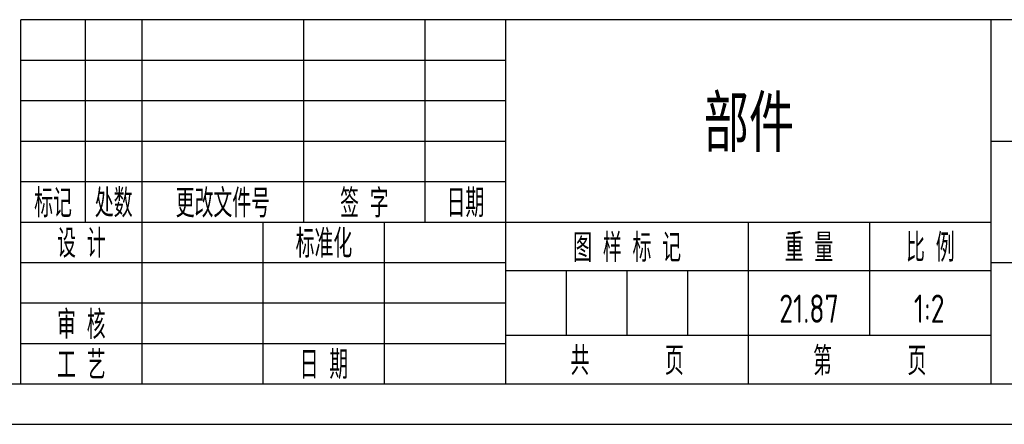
# Model space of a CAD drawing. Header units: millimetres. Extents: x -52 to 1599, y -10 to 584.
# Tile 2 of 7: x 420 to 663, y -10 to 90. Entities that reach past the tile are written whole.
import ezdxf
from ezdxf.enums import TextEntityAlignment as Align

# ---------------------------------------------------------------- set-up
doc = ezdxf.new("R2010")
doc.units = ezdxf.units.MM
doc.header["$LTSCALE"] = 20
for name, color, linetype in [('1轮廓实线层', 7, 'Continuous'), ('2细线层', 4, 'Continuous'), ('6文字层', 3, 'Continuous'), ('图框层', 7, 'Continuous')]:
    doc.layers.add(name, color=color, linetype=linetype)
doc.styles.add('PC_TEXTSTYLE', font='isocp.shx', dxfattribs={"width": 0.8, "bigfont": 'hzfs.shx'})

# ---------------------------------------------------------------- blocks, each defined once
blk = doc.blocks.new('PC_TITLE_BLOCK')
at = {"layer": '1轮廓实线层'}
for p, q in [((0, 45), (-180, 45)), ((-180, 0), (-180, 45)), ((-172, 20), (-172, 45)), ((-165, 20), (-165, 45)), ((-145, 20), (-145, 45)), ((-130, 20), (-130, 45)), ((-120, 0), (-120, 45)), ((-60, 30), (0, 30)), ((-180, 20), (-60, 20)), ((-165, 0), (-165, 20)), ((-150, 0), (-150, 20)), ((-135, 0), (-135, 20)), ((-60, 15), (0, 15)), ((-180, 0), (0, 0))]:
    blk.add_line(p, q, dxfattribs=at)
at = {"layer": '1轮廓实线层', "color": 7}
for p, q in [((-60, 0), (-60, 45)), ((-180, 25), (-120, 25))]:
    blk.add_line(p, q, dxfattribs=at)
at = {"layer": '2细线层'}
for p, q in [((-180, 40), (-120, 40)), ((-180, 35), (-120, 35)), ((-180, 30), (-120, 30)), ((-90, 0), (-90, 20)), ((-75, 6), (-75, 20)), ((-180, 15), (-120, 15)), ((-120, 14), (-60, 14)), ((-112.5, 6), (-112.5, 14)), ((-105, 6), (-105, 14)), ((-97.5, 6), (-97.5, 14)), ((-180, 10), (-120, 10)), ((-180, 5), (-120, 5)), ((-120, 6), (-60, 6))]:
    blk.add_line(p, q, dxfattribs=at)
at = {"layer": '6文字层', "style": 'PC_TEXTSTYLE', "width": 0.667}
for s, p in [('标记', (-176, 22.5)), ('处数', (-168.5, 22.5)), (' 更改文件号 ', (-155, 22.5)), (' 签 字 ', (-137.5, 22.5)), (' 日期 ', (-125, 22.5)), (' 设 计 ', (-172.5, 17.51)), (' 标准化 ', (-142.5, 17.51)), (' 图 样 标 记 ', (-105, 17)), (' 重 量 ', (-82.5, 17)), (' 比 例 ', (-67.5, 17)), (' 审 核 ', (-172.5, 7.5)), (' 工 艺 ', (-172.5, 2.5)), (' 日 期 ', (-142.5, 2.5)), ('共       页', (-105, 3)), ('第       页', (-75, 3))]:
    blk.add_text(s, height=3.5, dxfattribs=at).set_placement(p, align=Align.MIDDLE)
at = {"layer": '6文字层', "style": 'PC_TEXTSTYLE', "flags": 8}
for tag, height, width, p, p2 in [('产品名称或材料标记', 7, 0.600652, (-113.46, 28.64), (-66.42, 28.64)), ('图样名称', 5, 2.004495, (-54.79, 19.98), (-5.27, 19.98)), ('标准化', 3.5, 1.023147, (-133.83, 15.37), (-120.75, 15.37)), ('重量', 3.5, 1.408247, (-88.46, 7.54), (-76.55, 7.54)), ('比例', 3.5, 1.385287, (-73.35, 7.54), (-61.93, 7.54)), ('图样代号', 5, 2.006536, (-54.79, 5.63), (-5.52, 5.63)), ('审核', 3.5, 1.579393, (-163.99, 5.37), (-150.63, 5.37)), ('工艺', 3.5, 1.621807, (-164.21, 0.37), (-150.89, 0.37)), ('日期', 3.5, 1.560088, (-133.83, 0.37), (-120.75, 0.37)), ('共几页', 3.5, 0.557144, (-108.07, 0.63), (-101.05, 0.63))]:
    blk.add_attdef(tag, text='', height=height, dxfattribs=dict(at, width=width)).set_placement(p, p2, align=Align.FIT)
at = {"layer": '6文字层', "style": 'PC_TEXTSTYLE', "width": 9.905045, "flags": 8}
blk.add_attdef('设计', text='', height=3.5, rotation=358.4644, dxfattribs=at).set_placement((-164.23, 15.37), (-150.37, 15), align=Align.FIT)
at = {"layer": '6文字层', "color": 3, "style": 'PC_TEXTSTYLE', "width": 0.56476, "flags": 8}
blk.add_attdef('第几页', text='', height=3.5, dxfattribs=at).set_placement((-78.29, 0.75), (-71.16, 0.75), align=Align.FIT)
at = {"layer": '6文字层', "ltscale": 10, "style": 'PC_TEXTSTYLE', "flags": 1}
blk.add_attdef('图纸张数', (-58.68, -0.49), '', height=2.5, dxfattribs=at)

msp = doc.modelspace()

# ---------------------------------------------------------------- linework, layer by layer
at = {"layer": '2细线层'}
msp.add_line((-50, -10), (790, -10), dxfattribs=at)
at = {"layer": '图框层'}
msp.add_line((0, 0), (780, 0), dxfattribs=at)

# ---------------------------------------------------------------- block references
ref = msp.add_blockref('PC_TITLE_BLOCK', (780, 0), dxfattribs=dict(at, xscale=2, yscale=2, zscale=2))
ref.add_attrib('重量', '21.87', dxfattribs={"layer": '6文字层', "height": 7, "style": 'PC_TEXTSTYLE', "width": 0.8}).set_placement((614.99, 15.08), align=Align.CENTER)
ref.add_attrib('产品名称或材料标记', '部件', dxfattribs={"layer": '6文字层', "height": 14, "style": 'PC_TEXTSTYLE', "width": 0.8}).set_placement((600.12, 57.27), align=Align.CENTER)
ref.add_attrib('比例', '1:2', dxfattribs={"layer": '6文字层', "height": 7, "style": 'PC_TEXTSTYLE', "width": 0.8}).set_placement((644.72, 15.08), align=Align.CENTER)

doc.saveas('drawing.dxf')
